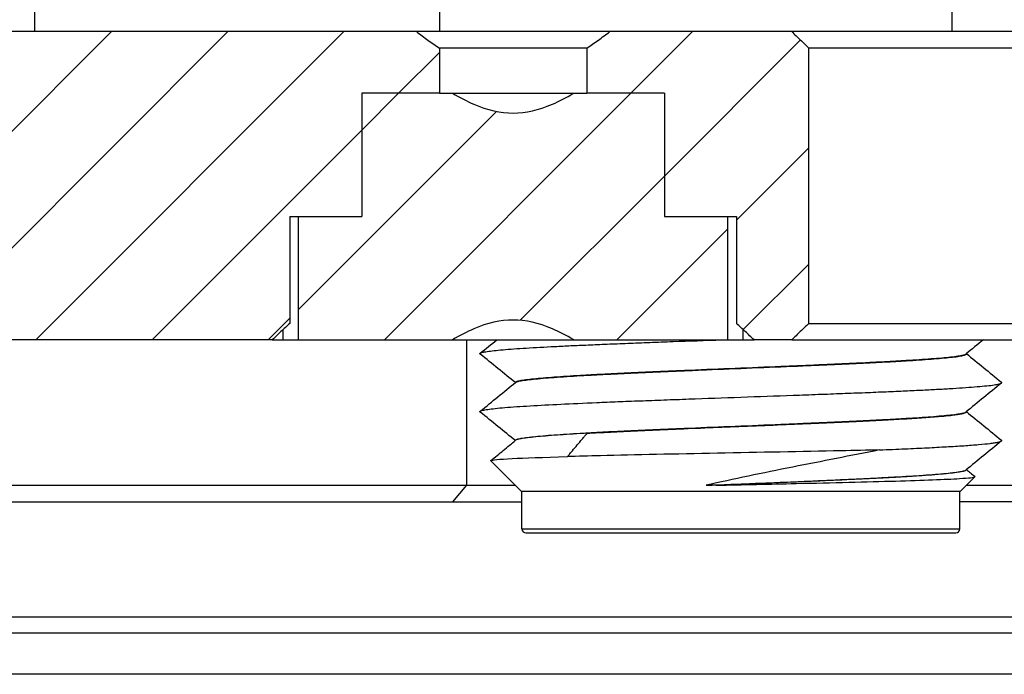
# Model space of a CAD drawing. Extents: x -1809 to 6113, y -4129 to 1471.
# Tile 85 of 197: x 3082.06 to 3094.05, y -2807.54 to -2799.58. Entities that reach past the tile are written whole.
import ezdxf

# ---------------------------------------------------------------- set-up
doc = ezdxf.new("R2010")
doc.units = 0
doc.linetypes.add('DASHED', pattern=[15, 7, -8])
doc.layers.get('0').update_dxf_attribs({"linetype": 'CONTINUOUS'})
doc.layers.add('1', color=7, linetype='CONTINUOUS')
pattern_1 = [(-135, (-1117.57, -6668.1354), (0.70710678, -0.70710678), [])]

# ---------------------------------------------------------------- blocks, each defined once
blk = doc.blocks.new('Z-STACK', base_point=(-660.966, -2918.356))
at = {"linetype": 'CONTINUOUS'}
h = blk.add_hatch(dxfattribs=at)
h.set_pattern_fill('USER', color=1, angle=-135, pattern_type=0)
h.set_pattern_definition(pattern_1)
edge = h.paths.add_edge_path()
edge.add_line((3065.44, -2805.443), (3079.052, -2805.443))
edge.add_spline(control_points=[(3079.052, -2805.443), (3079.086, -2805.41), (3079.155, -2805.343), (3079.223, -2805.276), (3079.258, -2805.243)], knot_values=[0, 0, 0, 0, 0.143422, 0.286844, 0.286844, 0.286844, 0.286844], degree=3, periodic=0)
edge.add_line((3079.258, -2805.243), (3079.258, -2803.473))
edge.add_line((3079.258, -2803.473), (3082.451, -2803.473))
edge.add_line((3082.451, -2803.473), (3082.486, -2803.473))
edge.add_line((3082.486, -2803.473), (3084.251, -2803.473))
edge.add_line((3084.251, -2803.473), (3084.97, -2803.473))
edge.add_line((3084.97, -2803.473), (3085.138, -2803.473))
edge.add_spline(control_points=[(3085.138, -2803.473), (3085.174, -2803.439), (3085.244, -2803.373), (3085.315, -2803.306), (3085.351, -2803.273)], knot_values=[0, 0, 0, 0, 0.145867, 0.291734, 0.291734, 0.291734, 0.291734], degree=3, periodic=0)
edge.add_line((3085.351, -2803.273), (3085.351, -2801.973))
edge.add_line((3085.351, -2801.973), (3085.458, -2801.973))
edge.add_line((3085.458, -2801.973), (3085.97, -2801.973))
edge.add_line((3085.97, -2801.973), (3086.228, -2801.973))
edge.add_line((3086.228, -2801.973), (3086.228, -2800.473))
edge.add_line((3086.228, -2800.473), (3086.72, -2800.473))
edge.add_line((3086.72, -2800.473), (3086.82, -2800.473))
edge.add_line((3086.82, -2800.473), (3087.173, -2800.473))
edge.add_line((3087.173, -2800.473), (3087.173, -2799.923))
edge.add_spline(control_points=[(3087.173, -2799.923), (3087.125, -2799.891), (3087.031, -2799.826), (3086.939, -2799.758), (3086.893, -2799.723)], knot_values=[0, 0, 0, 0, 0.171922, 0.343904, 0.343904, 0.343904, 0.343904], degree=3, periodic=0)
edge.add_line((3086.893, -2799.723), (3086.741, -2799.723))
edge.add_line((3086.741, -2799.723), (3086.52, -2799.723))
edge.add_line((3086.52, -2799.723), (3083.901, -2799.723))
edge.add_line((3083.901, -2799.723), (3082.251, -2799.723))
edge.add_line((3082.251, -2799.723), (3064.421, -2799.723))
edge.add_spline(control_points=[(3064.421, -2799.723), (3064.251, -2799.89), (3063.911, -2800.223), (3063.571, -2800.556), (3063.402, -2800.723)], knot_values=[0, 0, 0, 0, 0.713839, 1.427679, 1.427679, 1.427679, 1.427679], degree=3, periodic=0)
edge.add_line((3063.402, -2800.723), (3063.402, -2807.043))
edge.add_line((3063.402, -2807.043), (3064.93, -2807.043))
edge.add_line((3064.93, -2807.043), (3065.236, -2807.043))
edge.add_spline(control_points=[(3065.236, -2807.043), (3065.27, -2807.01), (3065.338, -2806.943), (3065.406, -2806.876), (3065.44, -2806.843)], knot_values=[0, 0, 0, 0, 0.142814, 0.285629, 0.285629, 0.285629, 0.285629], degree=3, periodic=0)
edge.add_line((3065.44, -2806.843), (3065.44, -2805.443))
h = blk.add_hatch(dxfattribs=at)
h.set_pattern_fill('USER', color=1, angle=-135, pattern_type=0)
h.set_pattern_definition(pattern_1)
edge = h.paths.add_edge_path()
edge.add_spline(control_points=[(3091.668, -2799.923), (3091.634, -2799.89), (3091.564, -2799.823), (3091.495, -2799.756), (3091.46, -2799.723)], knot_values=[0, 0, 0, 0, 0.144383, 0.288766, 0.288766, 0.288766, 0.288766], degree=3, periodic=0)
edge.add_line((3091.46, -2799.723), (3091.07, -2799.723))
edge.add_line((3091.07, -2799.723), (3090.923, -2799.723))
edge.add_line((3090.923, -2799.723), (3090.896, -2799.723))
edge.add_line((3090.896, -2799.723), (3089.62, -2799.723))
edge.add_line((3089.62, -2799.723), (3089.503, -2799.723))
edge.add_line((3089.503, -2799.723), (3089.246, -2799.723))
edge.add_spline(control_points=[(3089.246, -2799.723), (3089.201, -2799.758), (3089.108, -2799.826), (3089.014, -2799.891), (3088.967, -2799.923)], knot_values=[0, 0, 0, 0, 0.171982, 0.343904, 0.343904, 0.343904, 0.343904], degree=3, periodic=0)
edge.add_line((3088.967, -2799.923), (3088.967, -2800.473))
edge.add_line((3088.967, -2800.473), (3089.32, -2800.473))
edge.add_line((3089.32, -2800.473), (3089.42, -2800.473))
edge.add_line((3089.42, -2800.473), (3089.911, -2800.473))
edge.add_line((3089.911, -2800.473), (3089.911, -2801.973))
edge.add_line((3089.911, -2801.973), (3090.17, -2801.973))
edge.add_line((3090.17, -2801.973), (3090.682, -2801.973))
edge.add_line((3090.682, -2801.973), (3090.788, -2801.973))
edge.add_line((3090.788, -2801.973), (3090.788, -2803.273))
edge.add_spline(control_points=[(3090.788, -2803.273), (3090.824, -2803.306), (3090.895, -2803.373), (3090.965, -2803.439), (3091.001, -2803.473)], knot_values=[0, 0, 0, 0, 0.145867, 0.291734, 0.291734, 0.291734, 0.291734], degree=3, periodic=0)
edge.add_line((3091.001, -2803.473), (3091.46, -2803.473))
edge.add_spline(control_points=[(3091.46, -2803.473), (3091.495, -2803.44), (3091.564, -2803.373), (3091.634, -2803.306), (3091.668, -2803.273)], knot_values=[0, 0, 0, 0, 0.144383, 0.288766, 0.288766, 0.288766, 0.288766], degree=3, periodic=0)
edge.add_line((3091.668, -2803.273), (3091.668, -2799.923))
h = blk.add_hatch(dxfattribs=at)
h.set_pattern_fill('USER', color=1, angle=-135, pattern_type=0)
h.set_pattern_definition(pattern_1)
edge = h.paths.add_edge_path()
edge.add_line((3089.32, -2800.473), (3088.967, -2800.473))
edge.add_line((3088.967, -2800.473), (3088.808, -2800.473))
edge.add_spline(control_points=[(3088.808, -2800.473), (3088.724, -2800.522), (3088.562, -2800.608), (3088.313, -2800.694), (3088.07, -2800.723), (3087.826, -2800.694), (3087.577, -2800.608), (3087.415, -2800.522), (3087.332, -2800.473)], knot_values=[0, 0, 0, 0, 0.290352, 0.549524, 0.784632, 1.019892, 1.279216, 1.569834, 1.569834, 1.569834, 1.569834], degree=3, periodic=0)
edge.add_line((3087.332, -2800.473), (3087.173, -2800.473))
edge.add_line((3087.173, -2800.473), (3086.82, -2800.473))
edge.add_line((3086.82, -2800.473), (3086.72, -2800.473))
edge.add_line((3086.72, -2800.473), (3086.228, -2800.473))
edge.add_line((3086.228, -2800.473), (3086.228, -2801.973))
edge.add_line((3086.228, -2801.973), (3085.97, -2801.973))
edge.add_line((3085.97, -2801.973), (3085.458, -2801.973))
edge.add_line((3085.458, -2801.973), (3085.458, -2803.473))
edge.add_line((3085.458, -2803.473), (3086.251, -2803.473))
edge.add_line((3086.251, -2803.473), (3086.82, -2803.473))
edge.add_line((3086.82, -2803.473), (3087.332, -2803.473))
edge.add_spline(control_points=[(3087.332, -2803.473), (3087.415, -2803.424), (3087.577, -2803.338), (3087.826, -2803.252), (3088.069, -2803.222), (3088.313, -2803.252), (3088.562, -2803.338), (3088.724, -2803.424), (3088.808, -2803.473)], knot_values=[0, 0, 0, 0, 0.290352, 0.549524, 0.784632, 1.019892, 1.279216, 1.569834, 1.569834, 1.569834, 1.569834], degree=3, periodic=0)
edge.add_line((3088.808, -2803.473), (3089.07, -2803.473))
edge.add_line((3089.07, -2803.473), (3089.32, -2803.473))
edge.add_line((3089.32, -2803.473), (3090.682, -2803.473))
edge.add_line((3090.682, -2803.473), (3090.682, -2801.973))
edge.add_line((3090.682, -2801.973), (3090.17, -2801.973))
edge.add_line((3090.17, -2801.973), (3089.911, -2801.973))
edge.add_line((3089.911, -2801.973), (3089.911, -2800.473))
edge.add_line((3089.911, -2800.473), (3089.42, -2800.473))
edge.add_line((3089.42, -2800.473), (3089.32, -2800.473))
at = {"color": 7, "linetype": 'CONTINUOUS'}
for p, q in [((3082.251, -2799.723), (3082.251, -2798.473)), ((3082.251, -2799.723), (3064.421, -2799.723)), ((3083.901, -2799.723), (3082.251, -2799.723)), ((3086.52, -2799.723), (3083.901, -2799.723)), ((3086.741, -2799.723), (3086.52, -2799.723)), ((3086.893, -2799.723), (3086.741, -2799.723)), ((3087.179, -2799.723), (3086.893, -2799.723)), ((3087.916, -2799.723), (3087.179, -2799.723)), ((3089.246, -2799.723), (3087.916, -2799.723)), ((3089.503, -2799.723), (3089.246, -2799.723)), ((3089.62, -2799.723), (3089.503, -2799.723)), ((3090.896, -2799.723), (3089.62, -2799.723)), ((3090.923, -2799.723), (3090.896, -2799.723)), ((3091.07, -2799.723), (3090.923, -2799.723)), ((3091.46, -2799.723), (3091.07, -2799.723)), ((3092.597, -2799.723), (3091.46, -2799.723)), ((3092.723, -2799.723), (3092.597, -2799.723)), ((3094.607, -2799.723), (3092.723, -2799.723)), ((3087.173, -2799.923), (3087.173, -2800.473)), ((3088.967, -2799.923), (3087.173, -2799.923)), ((3088.967, -2799.923), (3088.967, -2800.473)), ((3091.668, -2803.273), (3091.668, -2799.923)), ((3144.311, -2799.923), (3091.668, -2799.923)), ((3086.228, -2800.473), (3086.228, -2801.973)), ((3086.72, -2800.473), (3086.228, -2800.473)), ((3086.228, -2800.473), (3086.228, -2801.973)), ((3086.72, -2800.473), (3086.228, -2800.473)), ((3086.82, -2800.473), (3086.72, -2800.473)), ((3086.82, -2800.473), (3086.72, -2800.473)), ((3087.173, -2800.473), (3086.82, -2800.473)), ((3087.173, -2800.473), (3086.82, -2800.473)), ((3087.173, -2800.473), (3087.332, -2800.473)), ((3087.332, -2800.473), (3087.351, -2800.473)), ((3087.351, -2800.473), (3088.808, -2800.473)), ((3088.808, -2800.473), (3088.967, -2800.473)), ((3089.32, -2800.473), (3088.967, -2800.473)), ((3089.32, -2800.473), (3088.967, -2800.473)), ((3089.42, -2800.473), (3089.32, -2800.473)), ((3089.42, -2800.473), (3089.32, -2800.473)), ((3089.911, -2800.473), (3089.42, -2800.473)), ((3089.911, -2800.473), (3089.42, -2800.473)), ((3089.911, -2800.473), (3089.911, -2801.973)), ((3089.911, -2800.473), (3089.911, -2801.973)), ((3085.351, -2801.973), (3085.351, -2803.273)), ((3085.351, -2801.973), (3085.458, -2801.973)), ((3085.458, -2803.473), (3085.458, -2801.973)), ((3085.458, -2801.973), (3085.97, -2801.973)), ((3085.458, -2801.973), (3085.97, -2801.973)), ((3085.97, -2801.973), (3086.228, -2801.973)), ((3085.97, -2801.973), (3086.228, -2801.973)), ((3089.911, -2801.973), (3090.17, -2801.973)), ((3089.911, -2801.973), (3090.17, -2801.973)), ((3090.17, -2801.973), (3090.682, -2801.973)), ((3090.17, -2801.973), (3090.682, -2801.973)), ((3090.682, -2803.473), (3090.682, -2801.973)), ((3090.682, -2801.973), (3090.788, -2801.973)), ((3090.788, -2801.973), (3090.788, -2803.273)), ((3085.27, -2803.473), (3085.27, -2803.349)), ((3090.87, -2803.473), (3090.87, -2803.349)), ((3091.668, -2803.273), (3104.108, -2803.273)), ((3082.451, -2803.473), (3079.258, -2803.473)), ((3082.486, -2803.473), (3082.451, -2803.473)), ((3084.251, -2803.473), (3082.486, -2803.473)), ((3084.97, -2803.473), (3084.251, -2803.473)), ((3085.138, -2803.473), (3084.97, -2803.473)), ((3085.138, -2803.473), (3085.27, -2803.473)), ((3085.27, -2803.473), (3085.304, -2803.473)), ((3085.304, -2803.473), (3085.458, -2803.473)), ((3085.458, -2803.473), (3086.251, -2803.473)), ((3086.251, -2803.473), (3086.82, -2803.473)), ((3086.82, -2803.473), (3087.332, -2803.473)), ((3087.332, -2803.473), (3087.507, -2803.473)), ((3087.507, -2803.473), (3088.051, -2803.473)), ((3088.051, -2803.473), (3088.07, -2803.473)), ((3088.07, -2803.473), (3088.808, -2803.473)), ((3088.808, -2803.473), (3089.07, -2803.473)), ((3089.07, -2803.473), (3089.32, -2803.473)), ((3089.32, -2803.473), (3090.682, -2803.473)), ((3090.682, -2803.473), (3090.87, -2803.473)), ((3090.87, -2803.473), (3091.001, -2803.473)), ((3091.46, -2803.473), (3091.001, -2803.473)), ((3091.46, -2803.473), (3093.632, -2803.473)), ((3093.632, -2803.473), (3093.666, -2803.473)), ((3093.666, -2803.473), (3095.432, -2803.473)), ((3093.586, -2803.641), (3093.586, -2803.644)), ((3088.097, -2803.991), (3088.097, -2803.994)), ((3093.586, -2804.347), (3093.586, -2804.349)), ((3088.097, -2804.697), (3088.097, -2804.699)), ((3088.166, -2805.313), (3087.798, -2804.945)), ((3093.586, -2805.052), (3093.586, -2805.055)), ((3093.516, -2805.313), (3093.69, -2805.139)), ((3079.258, -2805.243), (3087.507, -2805.243)), ((3087.507, -2805.243), (3088.096, -2805.243)), ((3090.542, -2805.243), (3090.419, -2805.243)), ((3093.586, -2805.243), (3104.108, -2805.243)), ((3088.166, -2805.313), (3088.176, -2805.313)), ((3088.176, -2805.313), (3089.017, -2805.313)), ((3088.176, -2805.773), (3088.176, -2805.313)), ((3089.017, -2805.313), (3093.506, -2805.313)), ((3093.506, -2805.313), (3093.516, -2805.313)), ((3093.506, -2805.773), (3093.506, -2805.313)), ((3079.052, -2805.443), (3087.336, -2805.443)), ((3087.336, -2805.443), (3088.176, -2805.443)), ((3104.018, -2805.443), (3093.506, -2805.443)), ((3088.226, -2805.823), (3093.456, -2805.823)), ((3065.44, -2806.843), (3144.311, -2806.843)), ((3086.226, -2807.043), (3077.658, -2807.043)), ((3090.625, -2807.043), (3086.226, -2807.043)), ((3095.616, -2807.043), (3090.625, -2807.043))]:
    blk.add_line(p, q, dxfattribs=at)
at = {"color": 1, "linetype": 'CONTINUOUS'}
for p, q in [((3087.179, -2799.723), (3087.179, -2798.473)), ((3093.412, -2799.723), (3093.412, -2798.473)), ((3087.507, -2805.243), (3087.507, -2803.473)), ((3087.336, -2805.443), (3087.507, -2805.243)), ((3088.176, -2805.773), (3093.506, -2805.773))]:
    blk.add_line(p, q, dxfattribs=at)
at = {"color": 7, "linetype": 'DASHED'}
for p, q in [((3083.901, -2799.723), (3082.251, -2799.723)), ((3086.52, -2799.723), (3083.901, -2799.723)), ((3086.741, -2799.723), (3086.52, -2799.723)), ((3086.893, -2799.723), (3086.741, -2799.723)), ((3087.179, -2799.723), (3086.893, -2799.723)), ((3087.916, -2799.723), (3087.179, -2799.723)), ((3089.246, -2799.723), (3087.916, -2799.723)), ((3089.503, -2799.723), (3089.246, -2799.723)), ((3089.62, -2799.723), (3089.503, -2799.723)), ((3090.896, -2799.723), (3089.62, -2799.723)), ((3090.923, -2799.723), (3090.896, -2799.723)), ((3091.07, -2799.723), (3090.923, -2799.723)), ((3091.46, -2799.723), (3091.07, -2799.723)), ((3092.597, -2799.723), (3091.46, -2799.723)), ((3092.723, -2799.723), (3092.597, -2799.723)), ((3086.72, -2800.473), (3086.228, -2800.473)), ((3086.82, -2800.473), (3086.72, -2800.473)), ((3087.173, -2800.473), (3086.82, -2800.473)), ((3087.173, -2800.473), (3087.332, -2800.473)), ((3087.173, -2800.473), (3087.332, -2800.473)), ((3087.332, -2800.473), (3087.351, -2800.473)), ((3087.332, -2800.473), (3087.351, -2800.473)), ((3087.351, -2800.473), (3088.808, -2800.473)), ((3088.808, -2800.473), (3088.967, -2800.473)), ((3085.351, -2801.973), (3085.458, -2801.973)), ((3085.351, -2801.973), (3085.458, -2801.973)), ((3085.458, -2801.973), (3085.97, -2801.973)), ((3085.97, -2801.973), (3086.228, -2801.973)), ((3090.682, -2801.973), (3090.788, -2801.973)), ((3082.486, -2803.473), (3082.451, -2803.473)), ((3084.251, -2803.473), (3082.486, -2803.473)), ((3084.97, -2803.473), (3084.251, -2803.473)), ((3084.97, -2803.473), (3084.251, -2803.473)), ((3085.138, -2803.473), (3084.97, -2803.473)), ((3085.138, -2803.473), (3084.97, -2803.473)), ((3085.138, -2803.473), (3085.27, -2803.473)), ((3085.138, -2803.473), (3085.27, -2803.473)), ((3085.27, -2803.473), (3085.304, -2803.473)), ((3085.27, -2803.473), (3085.304, -2803.473)), ((3085.27, -2803.473), (3085.304, -2803.473)), ((3085.304, -2803.473), (3085.458, -2803.473)), ((3085.304, -2803.473), (3085.458, -2803.473)), ((3085.304, -2803.473), (3085.458, -2803.473)), ((3085.458, -2803.473), (3086.251, -2803.473)), ((3085.458, -2803.473), (3086.251, -2803.473)), ((3085.458, -2803.473), (3086.251, -2803.473)), ((3086.251, -2803.473), (3086.82, -2803.473)), ((3086.251, -2803.473), (3086.82, -2803.473)), ((3086.82, -2803.473), (3087.07, -2803.473)), ((3086.82, -2803.473), (3087.07, -2803.473)), ((3087.07, -2803.473), (3087.332, -2803.473)), ((3087.07, -2803.473), (3087.332, -2803.473)), ((3087.332, -2803.473), (3087.507, -2803.473)), ((3087.332, -2803.473), (3087.507, -2803.473)), ((3087.507, -2803.473), (3088.051, -2803.473)), ((3087.507, -2803.473), (3088.051, -2803.473)), ((3088.051, -2803.473), (3088.07, -2803.473)), ((3088.07, -2803.473), (3088.808, -2803.473)), ((3088.808, -2803.473), (3089.07, -2803.473)), ((3089.07, -2803.473), (3089.32, -2803.473)), ((3089.32, -2803.473), (3090.682, -2803.473)), ((3090.682, -2803.473), (3090.87, -2803.473)), ((3093.632, -2803.473), (3093.666, -2803.473)), ((3093.666, -2803.473), (3095.432, -2803.473))]:
    blk.add_line(p, q, dxfattribs=at)
at = {"color": 5, "linetype": 'DASHED'}
for p, q in [((3086.226, -2807.043), (3077.658, -2807.043)), ((3086.728, -2807.043), (3086.226, -2807.043)), ((3090.625, -2807.043), (3086.728, -2807.043)), ((3091.114, -2807.043), (3090.625, -2807.043)), ((3095.616, -2807.043), (3091.114, -2807.043))]:
    blk.add_line(p, q, dxfattribs=at)
at = {"color": 5, "linetype": 'CONTINUOUS'}
blk.add_line((3148.311, -2807.543), (3065.44, -2807.543), dxfattribs=at)
at = {"color": 7, "linetype": 'CONTINUOUS'}
for centre, start, end in [((3088.226, -2805.773), 180, -90), ((3093.456, -2805.773), -90, 0)]:
    blk.add_arc(centre, 0.05, start, end, dxfattribs=at)
for points, knots in [([(3086.893, -2799.723), (3086.941, -2799.759), (3086.987, -2799.793), (3087.031, -2799.825), (3087.08, -2799.86), (3087.127, -2799.893), (3087.173, -2799.923)], [0, 0, 0, 0, 0.1719821, 0.1719821, 0.1719821, 0.3439037, 0.3439037, 0.3439037, 0.3439037]), ([(3088.967, -2799.923), (3089.012, -2799.893), (3089.059, -2799.86), (3089.108, -2799.825), (3089.153, -2799.793), (3089.199, -2799.759), (3089.246, -2799.723)], [0, 0, 0, 0, 0.1719216, 0.1719216, 0.1719216, 0.3439037, 0.3439037, 0.3439037, 0.3439037]), ([(3091.46, -2799.723), (3091.495, -2799.756), (3091.53, -2799.79), (3091.564, -2799.823), (3091.599, -2799.856), (3091.634, -2799.89), (3091.668, -2799.923)], [0, 0, 0, 0, 0.144383, 0.144383, 0.144383, 0.2887661, 0.2887661, 0.2887661, 0.2887661]), ([(3087.332, -2800.473), (3087.423, -2800.527), (3087.508, -2800.571), (3087.59, -2800.606), (3087.76, -2800.679), (3087.916, -2800.714), (3088.07, -2800.714), (3088.224, -2800.714), (3088.379, -2800.679), (3088.549, -2800.606), (3088.631, -2800.571), (3088.716, -2800.527), (3088.808, -2800.473)], [0, 0, 0, 0, 0.290616, 0.290616, 0.290616, 0.785181, 0.785181, 0.785181, 1.279443, 1.279443, 1.279443, 1.569794, 1.569794, 1.569794, 1.569794]), ([(3088.808, -2803.473), (3088.716, -2803.419), (3088.631, -2803.375), (3088.549, -2803.34), (3088.379, -2803.267), (3088.223, -2803.232), (3088.069, -2803.232), (3087.916, -2803.232), (3087.76, -2803.267), (3087.59, -2803.34), (3087.508, -2803.375), (3087.423, -2803.419), (3087.332, -2803.473)], [0, 0, 0, 0, 0.290616, 0.290616, 0.290616, 0.785181, 0.785181, 0.785181, 1.279443, 1.279443, 1.279443, 1.569794, 1.569794, 1.569794, 1.569794]), ([(3085.351, -2803.273), (3085.316, -2803.306), (3085.281, -2803.339), (3085.244, -2803.373), (3085.21, -2803.406), (3085.174, -2803.439), (3085.138, -2803.473)], [0, 0, 0, 0, 0.1458669, 0.1458669, 0.1458669, 0.2917337, 0.2917337, 0.2917337, 0.2917337]), ([(3091.001, -2803.473), (3090.965, -2803.439), (3090.93, -2803.406), (3090.895, -2803.373), (3090.859, -2803.339), (3090.823, -2803.306), (3090.788, -2803.273)], [0, 0, 0, 0, 0.1458668, 0.1458668, 0.1458668, 0.2917337, 0.2917337, 0.2917337, 0.2917337]), ([(3091.668, -2803.273), (3091.634, -2803.306), (3091.599, -2803.339), (3091.564, -2803.373), (3091.53, -2803.406), (3091.495, -2803.439), (3091.46, -2803.473)], [0, 0, 0, 0, 0.1443831, 0.1443831, 0.1443831, 0.2887661, 0.2887661, 0.2887661, 0.2887661]), ([(3087.669, -2803.636), (3087.674, -2803.633), (3087.683, -2803.629), (3087.697, -2803.625), (3087.711, -2803.622), (3087.73, -2803.618), (3087.754, -2803.615), (3087.777, -2803.611), (3087.806, -2803.608), (3087.838, -2803.604), (3087.87, -2803.6), (3087.907, -2803.597), (3087.947, -2803.594), (3087.987, -2803.59), (3088.032, -2803.587), (3088.079, -2803.583), (3088.126, -2803.58), (3088.177, -2803.576), (3088.23, -2803.573), (3088.337, -2803.566), (3088.455, -2803.56), (3088.579, -2803.554), (3088.61, -2803.552), (3088.641, -2803.551), (3088.673, -2803.549), (3088.705, -2803.548), (3088.738, -2803.546), (3088.771, -2803.544), (3088.838, -2803.541), (3088.909, -2803.538), (3088.983, -2803.535), (3089.057, -2803.532), (3089.134, -2803.528), (3089.214, -2803.525), (3089.295, -2803.522), (3089.379, -2803.518), (3089.465, -2803.515), (3089.552, -2803.512), (3089.641, -2803.508), (3089.733, -2803.505), (3089.825, -2803.501), (3089.919, -2803.498), (3090.016, -2803.494), (3090.208, -2803.487), (3090.408, -2803.48), (3090.611, -2803.473)], [0, 0, 0, 0, 0.030167, 0.030167, 0.030167, 0.087826, 0.087826, 0.087826, 0.172451, 0.172451, 0.172451, 0.282153, 0.282153, 0.282153, 0.414382, 0.414382, 0.414382, 0.566154, 0.566154, 0.566154, 0.915316, 0.915316, 0.915316, 1.009705, 1.009705, 1.009705, 1.107719, 1.107719, 1.107719, 1.319423, 1.319423, 1.319423, 1.551419, 1.551419, 1.551419, 1.802432, 1.802432, 1.802432, 2.070536, 2.070536, 2.070536, 2.353163, 2.353163, 2.353163, 2.948838, 2.948838, 2.948838, 2.948838]), ([(3087.669, -2803.646), (3087.668, -2803.645), (3087.668, -2803.644), (3087.667, -2803.644), (3087.667, -2803.643), (3087.666, -2803.642), (3087.666, -2803.641), (3087.666, -2803.64), (3087.667, -2803.639), (3087.667, -2803.639), (3087.668, -2803.638), (3087.668, -2803.637), (3087.669, -2803.636)], [0, 0, 0, 0, 0.00333192, 0.00333192, 0.00333192, 0.00591764, 0.00591764, 0.00591764, 0.00850384, 0.00850384, 0.00850384, 0.01183912, 0.01183912, 0.01183912, 0.01183912]), ([(3088.097, -2803.994), (3088.029, -2803.939), (3087.958, -2803.881), (3087.885, -2803.821), (3087.816, -2803.765), (3087.744, -2803.707), (3087.669, -2803.646)], [0.0051044, 0.0051044, 0.0051044, 0.0051044, 0.2779219, 0.2779219, 0.2779219, 0.5558438, 0.5558438, 0.5558438, 0.5558438]), ([(3088.097, -2803.991), (3088.097, -2803.99), (3088.098, -2803.988), (3088.1, -2803.986), (3088.102, -2803.984), (3088.106, -2803.982), (3088.112, -2803.98), (3088.122, -2803.976), (3088.135, -2803.972), (3088.154, -2803.968), (3088.172, -2803.965), (3088.196, -2803.961), (3088.223, -2803.957), (3088.25, -2803.953), (3088.282, -2803.95), (3088.318, -2803.946), (3088.353, -2803.942), (3088.392, -2803.939), (3088.435, -2803.935), (3088.477, -2803.931), (3088.523, -2803.928), (3088.571, -2803.924), (3088.668, -2803.917), (3088.775, -2803.91), (3088.889, -2803.904), (3088.918, -2803.902), (3088.947, -2803.901), (3088.976, -2803.899), (3089.005, -2803.897), (3089.035, -2803.896), (3089.066, -2803.894), (3089.128, -2803.891), (3089.193, -2803.887), (3089.262, -2803.884), (3089.33, -2803.88), (3089.402, -2803.877), (3089.477, -2803.873), (3089.552, -2803.87), (3089.63, -2803.866), (3089.71, -2803.863), (3089.791, -2803.859), (3089.874, -2803.855), (3089.96, -2803.852), (3090.045, -2803.848), (3090.133, -2803.844), (3090.222, -2803.841), (3090.401, -2803.833), (3090.586, -2803.825), (3090.772, -2803.818), (3090.959, -2803.81), (3091.146, -2803.802), (3091.329, -2803.795), (3091.42, -2803.791), (3091.51, -2803.787), (3091.599, -2803.784), (3091.687, -2803.78), (3091.774, -2803.776), (3091.858, -2803.772), (3091.942, -2803.769), (3092.024, -2803.765), (3092.102, -2803.761), (3092.181, -2803.758), (3092.257, -2803.754), (3092.33, -2803.751), (3092.403, -2803.747), (3092.473, -2803.744), (3092.539, -2803.74), (3092.605, -2803.737), (3092.668, -2803.733), (3092.727, -2803.73), (3092.757, -2803.728), (3092.786, -2803.727), (3092.814, -2803.725), (3092.841, -2803.723), (3092.868, -2803.722), (3092.895, -2803.72), (3092.948, -2803.717), (3093, -2803.713), (3093.049, -2803.71), (3093.148, -2803.703), (3093.238, -2803.696), (3093.314, -2803.689), (3093.352, -2803.685), (3093.387, -2803.682), (3093.418, -2803.678), (3093.449, -2803.674), (3093.476, -2803.671), (3093.499, -2803.667), (3093.522, -2803.663), (3093.54, -2803.659), (3093.554, -2803.656), (3093.568, -2803.652), (3093.578, -2803.648), (3093.582, -2803.644)], [0, 0, 0, 0, 0.006234, 0.006234, 0.006234, 0.020074, 0.020074, 0.020074, 0.063124, 0.063124, 0.063124, 0.133476, 0.133476, 0.133476, 0.228649, 0.228649, 0.228649, 0.346195, 0.346195, 0.346195, 0.483136, 0.483136, 0.483136, 0.801943, 0.801943, 0.801943, 0.888545, 0.888545, 0.888545, 0.978946, 0.978946, 0.978946, 1.174913, 1.174913, 1.174913, 1.390411, 1.390411, 1.390411, 1.62402, 1.62402, 1.62402, 1.873609, 1.873609, 1.873609, 2.13636, 2.13636, 2.13636, 2.687109, 2.687109, 2.687109, 3.244012, 3.244012, 3.244012, 3.51409, 3.51409, 3.51409, 3.773299, 3.773299, 3.773299, 4.018264, 4.018264, 4.018264, 4.246248, 4.246248, 4.246248, 4.455219, 4.455219, 4.455219, 4.643866, 4.643866, 4.643866, 4.730346, 4.730346, 4.730346, 4.812034, 4.812034, 4.812034, 4.966796, 4.966796, 4.966796, 5.232476, 5.232476, 5.232476, 5.336903, 5.336903, 5.336903, 5.418486, 5.418486, 5.418486, 5.474989, 5.474989, 5.474989, 5.505512, 5.505512, 5.505512, 5.505512]), ([(3088.1, -2803.991), (3088.105, -2803.987), (3088.115, -2803.983), (3088.129, -2803.979), (3088.143, -2803.976), (3088.161, -2803.972), (3088.185, -2803.968), (3088.208, -2803.964), (3088.235, -2803.96), (3088.267, -2803.957), (3088.298, -2803.953), (3088.334, -2803.949), (3088.373, -2803.946), (3088.412, -2803.942), (3088.454, -2803.938), (3088.5, -2803.935), (3088.545, -2803.931), (3088.594, -2803.928), (3088.645, -2803.924), (3088.746, -2803.917), (3088.858, -2803.911), (3088.974, -2803.904), (3089.033, -2803.901), (3089.095, -2803.897), (3089.16, -2803.894), (3089.225, -2803.891), (3089.294, -2803.887), (3089.365, -2803.884), (3089.437, -2803.88), (3089.512, -2803.877), (3089.59, -2803.873), (3089.668, -2803.87), (3089.748, -2803.866), (3089.831, -2803.862), (3089.915, -2803.859), (3090, -2803.855), (3090.088, -2803.851), (3090.175, -2803.848), (3090.265, -2803.844), (3090.355, -2803.84), (3090.537, -2803.832), (3090.724, -2803.825), (3090.91, -2803.817), (3091.097, -2803.81), (3091.283, -2803.802), (3091.463, -2803.794), (3091.553, -2803.791), (3091.642, -2803.787), (3091.728, -2803.783), (3091.814, -2803.779), (3091.899, -2803.776), (3091.98, -2803.772), (3092.062, -2803.768), (3092.141, -2803.765), (3092.217, -2803.761), (3092.293, -2803.757), (3092.366, -2803.754), (3092.436, -2803.75), (3092.505, -2803.747), (3092.571, -2803.743), (3092.634, -2803.74), (3092.697, -2803.737), (3092.757, -2803.733), (3092.812, -2803.73), (3092.868, -2803.727), (3092.921, -2803.724), (3092.973, -2803.72), (3093.024, -2803.717), (3093.074, -2803.713), (3093.121, -2803.71), (3093.168, -2803.707), (3093.212, -2803.703), (3093.254, -2803.699), (3093.295, -2803.696), (3093.334, -2803.692), (3093.368, -2803.689), (3093.403, -2803.685), (3093.434, -2803.681), (3093.461, -2803.678), (3093.488, -2803.674), (3093.511, -2803.67), (3093.53, -2803.666), (3093.548, -2803.663), (3093.561, -2803.659), (3093.571, -2803.655), (3093.576, -2803.653), (3093.58, -2803.651), (3093.583, -2803.649), (3093.585, -2803.647), (3093.586, -2803.645), (3093.586, -2803.644)], [0, 0, 0, 0, 0.030679, 0.030679, 0.030679, 0.087771, 0.087771, 0.087771, 0.170621, 0.170621, 0.170621, 0.27717, 0.27717, 0.27717, 0.404675, 0.404675, 0.404675, 0.549981, 0.549981, 0.549981, 0.880515, 0.880515, 0.880515, 1.066257, 1.066257, 1.066257, 1.27199, 1.27199, 1.27199, 1.496642, 1.496642, 1.496642, 1.738444, 1.738444, 1.738444, 1.994919, 1.994919, 1.994919, 2.262932, 2.262932, 2.262932, 2.818375, 2.818375, 2.818375, 3.371522, 3.371522, 3.371522, 3.6367, 3.6367, 3.6367, 3.889272, 3.889272, 3.889272, 4.126165, 4.126165, 4.126165, 4.344983, 4.344983, 4.344983, 4.544052, 4.544052, 4.544052, 4.722405, 4.722405, 4.722405, 4.883044, 4.883044, 4.883044, 5.031559, 5.031559, 5.031559, 5.164924, 5.164924, 5.164924, 5.279869, 5.279869, 5.279869, 5.373354, 5.373354, 5.373354, 5.442793, 5.442793, 5.442793, 5.485511, 5.485511, 5.485511, 5.499294, 5.499294, 5.499294, 5.505512, 5.505512, 5.505512, 5.505512]), ([(3093.586, -2803.641), (3093.654, -2803.696), (3093.725, -2803.754), (3093.798, -2803.813), (3093.867, -2803.87), (3093.939, -2803.928), (3094.013, -2803.989)], [0.0051047, 0.0051047, 0.0051047, 0.0051047, 0.2779219, 0.2779219, 0.2779219, 0.5558439, 0.5558439, 0.5558439, 0.5558439]), ([(3087.669, -2804.342), (3087.744, -2804.281), (3087.816, -2804.223), (3087.885, -2804.166), (3087.959, -2804.106), (3088.031, -2804.047), (3088.1, -2803.991)], [0, 0, 0, 0, 0.2779219, 0.2779219, 0.2779219, 0.5558439, 0.5558439, 0.5558439, 0.5558439]), ([(3087.669, -2804.342), (3087.674, -2804.338), (3087.684, -2804.334), (3087.699, -2804.33), (3087.715, -2804.327), (3087.735, -2804.323), (3087.761, -2804.319), (3087.786, -2804.315), (3087.817, -2804.312), (3087.852, -2804.308), (3087.887, -2804.304), (3087.927, -2804.301), (3087.97, -2804.297), (3088.014, -2804.293), (3088.062, -2804.29), (3088.113, -2804.286), (3088.164, -2804.283), (3088.219, -2804.279), (3088.276, -2804.276), (3088.391, -2804.269), (3088.518, -2804.262), (3088.65, -2804.256), (3088.781, -2804.249), (3088.928, -2804.243), (3089.09, -2804.236), (3089.17, -2804.232), (3089.255, -2804.229), (3089.342, -2804.225), (3089.43, -2804.222), (3089.521, -2804.218), (3089.615, -2804.215), (3089.709, -2804.211), (3089.806, -2804.208), (3089.905, -2804.204), (3090.004, -2804.2), (3090.106, -2804.197), (3090.209, -2804.193), (3090.415, -2804.185), (3090.628, -2804.178), (3090.841, -2804.17), (3091.055, -2804.163), (3091.268, -2804.155), (3091.476, -2804.148), (3091.58, -2804.144), (3091.682, -2804.14), (3091.782, -2804.136), (3091.883, -2804.133), (3091.981, -2804.129), (3092.076, -2804.125), (3092.171, -2804.122), (3092.263, -2804.118), (3092.352, -2804.115), (3092.441, -2804.111), (3092.527, -2804.107), (3092.609, -2804.104), (3092.691, -2804.1), (3092.769, -2804.097), (3092.843, -2804.094), (3092.918, -2804.09), (3092.988, -2804.087), (3093.055, -2804.084), (3093.088, -2804.082), (3093.121, -2804.08), (3093.152, -2804.079), (3093.183, -2804.077), (3093.214, -2804.076), (3093.244, -2804.074), (3093.305, -2804.071), (3093.363, -2804.067), (3093.419, -2804.064), (3093.53, -2804.057), (3093.631, -2804.05), (3093.717, -2804.043), (3093.76, -2804.039), (3093.799, -2804.036), (3093.833, -2804.032), (3093.868, -2804.029), (3093.898, -2804.025), (3093.923, -2804.021), (3093.948, -2804.017), (3093.968, -2804.014), (3093.984, -2804.01), (3093.999, -2804.006), (3094.009, -2804.003), (3094.013, -2803.999)], [0, 0, 0, 0, 0.032276, 0.032276, 0.032276, 0.0947, 0.0947, 0.0947, 0.186532, 0.186532, 0.186532, 0.305503, 0.305503, 0.305503, 0.448586, 0.448586, 0.448586, 0.612281, 0.612281, 0.612281, 0.986448, 0.986448, 0.986448, 1.426535, 1.426535, 1.426535, 1.679566, 1.679566, 1.679566, 1.952439, 1.952439, 1.952439, 2.242538, 2.242538, 2.242538, 2.546502, 2.546502, 2.546502, 3.179485, 3.179485, 3.179485, 3.814658, 3.814658, 3.814658, 4.121176, 4.121176, 4.121176, 4.414531, 4.414531, 4.414531, 4.691089, 4.691089, 4.691089, 4.947936, 4.947936, 4.947936, 5.182949, 5.182949, 5.182949, 5.394797, 5.394797, 5.394797, 5.491825, 5.491825, 5.491825, 5.584121, 5.584121, 5.584121, 5.759125, 5.759125, 5.759125, 6.058024, 6.058024, 6.058024, 6.17468, 6.17468, 6.17468, 6.265148, 6.265148, 6.265148, 6.326949, 6.326949, 6.326949, 6.35907, 6.35907, 6.35907, 6.35907]), ([(3094.013, -2803.999), (3093.939, -2804.059), (3093.867, -2804.118), (3093.798, -2804.174), (3093.723, -2804.235), (3093.652, -2804.293), (3093.582, -2804.35)], [0, 0, 0, 0, 0.2779219, 0.2779219, 0.2779219, 0.5558438, 0.5558438, 0.5558438, 0.5558438]), ([(3094.013, -2803.999), (3094.014, -2803.998), (3094.015, -2803.997), (3094.016, -2803.996), (3094.016, -2803.996), (3094.016, -2803.995), (3094.016, -2803.994), (3094.016, -2803.993), (3094.016, -2803.992), (3094.016, -2803.991), (3094.015, -2803.991), (3094.014, -2803.99), (3094.013, -2803.989)], [0, 0, 0, 0, 0.00333192, 0.00333192, 0.00333192, 0.00591764, 0.00591764, 0.00591764, 0.00850384, 0.00850384, 0.00850384, 0.01183912, 0.01183912, 0.01183912, 0.01183912]), ([(3087.669, -2804.352), (3087.668, -2804.351), (3087.668, -2804.35), (3087.667, -2804.349), (3087.667, -2804.348), (3087.666, -2804.347), (3087.666, -2804.347), (3087.666, -2804.346), (3087.667, -2804.345), (3087.667, -2804.344), (3087.668, -2804.343), (3087.668, -2804.343), (3087.669, -2804.342)], [0, 0, 0, 0, 0.00333192, 0.00333192, 0.00333192, 0.00591764, 0.00591764, 0.00591764, 0.00850384, 0.00850384, 0.00850384, 0.01183912, 0.01183912, 0.01183912, 0.01183912]), ([(3088.097, -2804.699), (3088.029, -2804.644), (3087.958, -2804.587), (3087.885, -2804.527), (3087.816, -2804.471), (3087.744, -2804.412), (3087.669, -2804.352)], [0.0051044, 0.0051044, 0.0051044, 0.0051044, 0.2779219, 0.2779219, 0.2779219, 0.5558438, 0.5558438, 0.5558438, 0.5558438]), ([(3088.097, -2804.697), (3088.097, -2804.695), (3088.098, -2804.693), (3088.1, -2804.692), (3088.102, -2804.689), (3088.106, -2804.687), (3088.112, -2804.685), (3088.122, -2804.681), (3088.135, -2804.678), (3088.154, -2804.674), (3088.172, -2804.67), (3088.196, -2804.666), (3088.223, -2804.663), (3088.25, -2804.659), (3088.282, -2804.655), (3088.318, -2804.652), (3088.353, -2804.648), (3088.392, -2804.644), (3088.435, -2804.641), (3088.477, -2804.637), (3088.523, -2804.633), (3088.571, -2804.63), (3088.668, -2804.623), (3088.775, -2804.616), (3088.889, -2804.609), (3088.918, -2804.608), (3088.947, -2804.606), (3088.976, -2804.604), (3089.005, -2804.603), (3089.035, -2804.601), (3089.066, -2804.599), (3089.128, -2804.596), (3089.193, -2804.593), (3089.262, -2804.589), (3089.33, -2804.586), (3089.402, -2804.582), (3089.477, -2804.579), (3089.552, -2804.575), (3089.63, -2804.572), (3089.71, -2804.568), (3089.791, -2804.565), (3089.874, -2804.561), (3089.96, -2804.557), (3090.045, -2804.554), (3090.133, -2804.55), (3090.222, -2804.546), (3090.401, -2804.539), (3090.586, -2804.531), (3090.772, -2804.523), (3090.959, -2804.516), (3091.146, -2804.508), (3091.329, -2804.5), (3091.42, -2804.497), (3091.51, -2804.493), (3091.599, -2804.489), (3091.687, -2804.485), (3091.774, -2804.482), (3091.858, -2804.478), (3091.942, -2804.474), (3092.024, -2804.471), (3092.102, -2804.467), (3092.181, -2804.463), (3092.257, -2804.46), (3092.33, -2804.456), (3092.403, -2804.453), (3092.473, -2804.449), (3092.539, -2804.446), (3092.605, -2804.442), (3092.668, -2804.439), (3092.727, -2804.435), (3092.757, -2804.434), (3092.786, -2804.432), (3092.814, -2804.43), (3092.841, -2804.429), (3092.868, -2804.427), (3092.895, -2804.426), (3092.948, -2804.422), (3093, -2804.419), (3093.049, -2804.416), (3093.148, -2804.409), (3093.238, -2804.402), (3093.314, -2804.394), (3093.352, -2804.391), (3093.387, -2804.387), (3093.418, -2804.384), (3093.449, -2804.38), (3093.476, -2804.376), (3093.499, -2804.372), (3093.522, -2804.369), (3093.54, -2804.365), (3093.554, -2804.361), (3093.568, -2804.357), (3093.578, -2804.354), (3093.582, -2804.35)], [0, 0, 0, 0, 0.006234, 0.006234, 0.006234, 0.020074, 0.020074, 0.020074, 0.063124, 0.063124, 0.063124, 0.133476, 0.133476, 0.133476, 0.228649, 0.228649, 0.228649, 0.346195, 0.346195, 0.346195, 0.483136, 0.483136, 0.483136, 0.801943, 0.801943, 0.801943, 0.888545, 0.888545, 0.888545, 0.978946, 0.978946, 0.978946, 1.174913, 1.174913, 1.174913, 1.390411, 1.390411, 1.390411, 1.62402, 1.62402, 1.62402, 1.873609, 1.873609, 1.873609, 2.13636, 2.13636, 2.13636, 2.687109, 2.687109, 2.687109, 3.244012, 3.244012, 3.244012, 3.51409, 3.51409, 3.51409, 3.773299, 3.773299, 3.773299, 4.018264, 4.018264, 4.018264, 4.246248, 4.246248, 4.246248, 4.455219, 4.455219, 4.455219, 4.643866, 4.643866, 4.643866, 4.730346, 4.730346, 4.730346, 4.812034, 4.812034, 4.812034, 4.966796, 4.966796, 4.966796, 5.232476, 5.232476, 5.232476, 5.336903, 5.336903, 5.336903, 5.418486, 5.418486, 5.418486, 5.474989, 5.474989, 5.474989, 5.505512, 5.505512, 5.505512, 5.505512]), ([(3088.97, -2804.61), (3089.057, -2804.605), (3089.152, -2804.6), (3089.255, -2804.595), (3089.358, -2804.59), (3089.468, -2804.584), (3089.584, -2804.579), (3089.701, -2804.574), (3089.824, -2804.568), (3089.952, -2804.563), (3090.08, -2804.557), (3090.214, -2804.551), (3090.35, -2804.546), (3090.622, -2804.534), (3090.907, -2804.523), (3091.184, -2804.512), (3091.323, -2804.506), (3091.46, -2804.5), (3091.593, -2804.494), (3091.726, -2804.489), (3091.854, -2804.483), (3091.977, -2804.478), (3092.1, -2804.472), (3092.216, -2804.467), (3092.326, -2804.461), (3092.436, -2804.456), (3092.538, -2804.451), (3092.632, -2804.446), (3092.68, -2804.443), (3092.725, -2804.441), (3092.768, -2804.438), (3092.812, -2804.436), (3092.853, -2804.433), (3092.893, -2804.431), (3092.973, -2804.426), (3093.049, -2804.421), (3093.12, -2804.416), (3093.191, -2804.41), (3093.256, -2804.405), (3093.313, -2804.4), (3093.342, -2804.397), (3093.368, -2804.394), (3093.393, -2804.392), (3093.418, -2804.389), (3093.441, -2804.386), (3093.461, -2804.383), (3093.481, -2804.38), (3093.499, -2804.378), (3093.515, -2804.375), (3093.53, -2804.372), (3093.543, -2804.369), (3093.554, -2804.366), (3093.565, -2804.363), (3093.573, -2804.361), (3093.578, -2804.358), (3093.581, -2804.356), (3093.584, -2804.354), (3093.585, -2804.352), (3093.586, -2804.351), (3093.586, -2804.35), (3093.586, -2804.349)], [0, 0, 0, 0, 0.285684, 0.285684, 0.285684, 0.615336, 0.615336, 0.615336, 0.983608, 0.983608, 0.983608, 1.381621, 1.381621, 1.381621, 2.216927, 2.216927, 2.216927, 2.625667, 2.625667, 2.625667, 3.010198, 3.010198, 3.010198, 3.359615, 3.359615, 3.359615, 3.666396, 3.666396, 3.666396, 3.80244, 3.80244, 3.80244, 3.927053, 3.927053, 3.927053, 4.154874, 4.154874, 4.154874, 4.34859, 4.34859, 4.34859, 4.429222, 4.429222, 4.429222, 4.497357, 4.497357, 4.497357, 4.551924, 4.551924, 4.551924, 4.592099, 4.592099, 4.592099, 4.61782, 4.61782, 4.61782, 4.626344, 4.626344, 4.626344, 4.629794, 4.629794, 4.629794, 4.629794]), ([(3093.586, -2804.347), (3093.654, -2804.402), (3093.725, -2804.459), (3093.798, -2804.519), (3093.867, -2804.576), (3093.939, -2804.634), (3094.013, -2804.695)], [0.0051028, 0.0051028, 0.0051028, 0.0051028, 0.2779219, 0.2779219, 0.2779219, 0.5558439, 0.5558439, 0.5558439, 0.5558439]), ([(3087.799, -2804.942), (3087.85, -2804.9), (3087.901, -2804.859), (3087.95, -2804.819), (3088.001, -2804.777), (3088.051, -2804.736), (3088.1, -2804.696)], [0, 0, 0, 0, 0.1945511, 0.1945511, 0.1945511, 0.3891022, 0.3891022, 0.3891022, 0.3891022]), ([(3088.97, -2804.61), (3088.854, -2804.616), (3088.743, -2804.623), (3088.641, -2804.63), (3088.591, -2804.633), (3088.543, -2804.637), (3088.497, -2804.641), (3088.452, -2804.644), (3088.41, -2804.648), (3088.371, -2804.651), (3088.332, -2804.655), (3088.297, -2804.659), (3088.266, -2804.662), (3088.234, -2804.666), (3088.207, -2804.67), (3088.184, -2804.674), (3088.161, -2804.677), (3088.142, -2804.681), (3088.128, -2804.685), (3088.114, -2804.689), (3088.105, -2804.693), (3088.1, -2804.696)], [0, 0, 0, 0, 0.3288758, 0.3288758, 0.3288758, 0.4733819, 0.4733819, 0.4733819, 0.6001537, 0.6001537, 0.6001537, 0.7060705, 0.7060705, 0.7060705, 0.7884257, 0.7884257, 0.7884257, 0.8451875, 0.8451875, 0.8451875, 0.8757161, 0.8757161, 0.8757161, 0.8757161]), ([(3094.013, -2804.704), (3094.014, -2804.703), (3094.015, -2804.703), (3094.016, -2804.702), (3094.016, -2804.701), (3094.016, -2804.7), (3094.016, -2804.699), (3094.016, -2804.699), (3094.016, -2804.698), (3094.016, -2804.697), (3094.015, -2804.696), (3094.014, -2804.695), (3094.013, -2804.695)], [0, 0, 0, 0, 0.00333192, 0.00333192, 0.00333192, 0.00591764, 0.00591764, 0.00591764, 0.00850384, 0.00850384, 0.00850384, 0.01183912, 0.01183912, 0.01183912, 0.01183912]), ([(3092.529, -2804.813), (3092.379, -2804.816), (3092.222, -2804.82), (3092.06, -2804.823), (3091.582, -2804.833), (3091.062, -2804.843), (3090.556, -2804.853), (3090.047, -2804.863), (3089.557, -2804.873), (3089.134, -2804.884), (3088.99, -2804.887), (3088.856, -2804.891), (3088.731, -2804.894)], [0, 0, 0, 0, 0.469129, 0.469129, 0.469129, 1.974157, 1.974157, 1.974157, 3.396194, 3.396194, 3.396194, 3.798914, 3.798914, 3.798914, 3.798914]), ([(3092.529, -2804.813), (3092.185, -2804.882), (3091.826, -2804.951), (3091.473, -2805.021), (3091.107, -2805.094), (3090.748, -2805.168), (3090.419, -2805.243)], [0, 0, 0, 0, 1.076638, 1.076638, 1.076638, 2.153741, 2.153741, 2.153741, 2.153741]), ([(3092.529, -2804.813), (3092.638, -2804.808), (3092.741, -2804.804), (3092.837, -2804.799), (3092.934, -2804.795), (3093.023, -2804.791), (3093.107, -2804.787), (3093.148, -2804.785), (3093.188, -2804.782), (3093.227, -2804.78), (3093.266, -2804.778), (3093.305, -2804.776), (3093.342, -2804.774), (3093.417, -2804.77), (3093.488, -2804.765), (3093.554, -2804.761), (3093.619, -2804.756), (3093.68, -2804.752), (3093.734, -2804.747), (3093.787, -2804.743), (3093.835, -2804.738), (3093.874, -2804.733), (3093.894, -2804.731), (3093.912, -2804.728), (3093.928, -2804.726), (3093.944, -2804.724), (3093.957, -2804.721), (3093.969, -2804.719), (3093.981, -2804.716), (3093.99, -2804.714), (3093.998, -2804.712), (3094.005, -2804.709), (3094.01, -2804.707), (3094.013, -2804.704)], [0, 0, 0, 0, 0.30803, 0.30803, 0.30803, 0.577647, 0.577647, 0.577647, 0.698403, 0.698403, 0.698403, 0.813651, 0.813651, 0.813651, 1.025521, 1.025521, 1.025521, 1.20593, 1.20593, 1.20593, 1.347323, 1.347323, 1.347323, 1.401326, 1.401326, 1.401326, 1.443331, 1.443331, 1.443331, 1.472935, 1.472935, 1.472935, 1.490242, 1.490242, 1.490242, 1.490242]), ([(3094.013, -2804.704), (3093.939, -2804.765), (3093.867, -2804.823), (3093.798, -2804.88), (3093.723, -2804.941), (3093.652, -2804.999), (3093.582, -2805.055)], [0, 0, 0, 0, 0.2779219, 0.2779219, 0.2779219, 0.5558438, 0.5558438, 0.5558438, 0.5558438]), ([(3087.799, -2804.942), (3087.809, -2804.934), (3087.899, -2804.926), (3088.057, -2804.918), (3088.209, -2804.91), (3088.432, -2804.902), (3088.731, -2804.894)], [0, 0, 0, 0, 0.2593055, 0.2593055, 0.2593055, 0.9344221, 0.9344221, 0.9344221, 0.9344221]), ([(3087.798, -2804.945), (3087.798, -2804.944), (3087.798, -2804.944), (3087.798, -2804.943), (3087.798, -2804.943), (3087.798, -2804.943), (3087.799, -2804.942)], [0, 0, 0, 0, 0.001574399, 0.001574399, 0.001574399, 0.003294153, 0.003294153, 0.003294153, 0.003294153]), ([(3090.419, -2805.243), (3090.617, -2805.235), (3090.819, -2805.227), (3091.02, -2805.219), (3091.221, -2805.21), (3091.42, -2805.202), (3091.611, -2805.194), (3091.706, -2805.19), (3091.799, -2805.186), (3091.889, -2805.182), (3091.979, -2805.178), (3092.066, -2805.174), (3092.15, -2805.17), (3092.234, -2805.166), (3092.315, -2805.162), (3092.391, -2805.159), (3092.468, -2805.155), (3092.541, -2805.151), (3092.61, -2805.147), (3092.678, -2805.144), (3092.743, -2805.14), (3092.804, -2805.137), (3092.834, -2805.135), (3092.863, -2805.133), (3092.892, -2805.131), (3092.921, -2805.13), (3092.949, -2805.128), (3092.977, -2805.126), (3093.088, -2805.119), (3093.19, -2805.111), (3093.277, -2805.103), (3093.32, -2805.1), (3093.36, -2805.096), (3093.395, -2805.092), (3093.431, -2805.088), (3093.462, -2805.084), (3093.488, -2805.08), (3093.514, -2805.076), (3093.535, -2805.072), (3093.551, -2805.068), (3093.567, -2805.064), (3093.577, -2805.059), (3093.582, -2805.055)], [0, 0, 0, 0, 0.601442, 0.601442, 0.601442, 1.192389, 1.192389, 1.192389, 1.471025, 1.471025, 1.471025, 1.73263, 1.73263, 1.73263, 1.973903, 1.973903, 1.973903, 2.19251, 2.19251, 2.19251, 2.387086, 2.387086, 2.387086, 2.475603, 2.475603, 2.475603, 2.560722, 2.560722, 2.560722, 2.861228, 2.861228, 2.861228, 2.980283, 2.980283, 2.980283, 3.073464, 3.073464, 3.073464, 3.137779, 3.137779, 3.137779, 3.171858, 3.171858, 3.171858, 3.171858]), ([(3093.586, -2805.055), (3093.586, -2805.057), (3093.585, -2805.059), (3093.582, -2805.061), (3093.579, -2805.063), (3093.574, -2805.065), (3093.568, -2805.068), (3093.557, -2805.072), (3093.541, -2805.075), (3093.52, -2805.079), (3093.498, -2805.083), (3093.472, -2805.087), (3093.44, -2805.091), (3093.409, -2805.095), (3093.373, -2805.099), (3093.333, -2805.103), (3093.293, -2805.107), (3093.249, -2805.111), (3093.201, -2805.115), (3093.154, -2805.119), (3093.103, -2805.122), (3093.049, -2805.126), (3092.996, -2805.13), (3092.94, -2805.133), (3092.882, -2805.137), (3092.824, -2805.141), (3092.763, -2805.144), (3092.697, -2805.148), (3092.632, -2805.151), (3092.562, -2805.155), (3092.489, -2805.159), (3092.415, -2805.163), (3092.338, -2805.166), (3092.257, -2805.17), (3092.176, -2805.174), (3092.091, -2805.178), (3092.003, -2805.182), (3091.915, -2805.186), (3091.824, -2805.19), (3091.731, -2805.194), (3091.637, -2805.198), (3091.541, -2805.202), (3091.444, -2805.206), (3091.346, -2805.21), (3091.246, -2805.215), (3091.146, -2805.219), (3090.946, -2805.227), (3090.742, -2805.235), (3090.542, -2805.243)], [0, 0, 0, 0, 0.007254, 0.007254, 0.007254, 0.023125, 0.023125, 0.023125, 0.072431, 0.072431, 0.072431, 0.153142, 0.153142, 0.153142, 0.261335, 0.261335, 0.261335, 0.393537, 0.393537, 0.393537, 0.545761, 0.545761, 0.545761, 0.713809, 0.713809, 0.713809, 0.89843, 0.89843, 0.89843, 1.107283, 1.107283, 1.107283, 1.339635, 1.339635, 1.339635, 1.593558, 1.593558, 1.593558, 1.866137, 1.866137, 1.866137, 2.153518, 2.153518, 2.153518, 2.451055, 2.451055, 2.451055, 3.055491, 3.055491, 3.055491, 3.055491]), ([(3093.586, -2805.052), (3093.603, -2805.066), (3093.619, -2805.079), (3093.636, -2805.093), (3093.654, -2805.107), (3093.672, -2805.122), (3093.69, -2805.136)], [0.0049177, 0.0049177, 0.0049177, 0.0049177, 0.069099, 0.069099, 0.069099, 0.138198, 0.138198, 0.138198, 0.138198]), ([(3090.542, -2805.243), (3090.865, -2805.236), (3091.195, -2805.229), (3091.514, -2805.221), (3091.958, -2805.211), (3092.375, -2805.201), (3092.724, -2805.191), (3093.056, -2805.181), (3093.332, -2805.171), (3093.503, -2805.161), (3093.617, -2805.154), (3093.683, -2805.147), (3093.69, -2805.139)], [0, 0, 0, 0, 0.971525, 0.971525, 0.971525, 2.182575, 2.182575, 2.182575, 2.961809, 2.961809, 2.961809, 3.150176, 3.150176, 3.150176, 3.150176]), ([(3093.69, -2805.139), (3093.69, -2805.139), (3093.691, -2805.138), (3093.691, -2805.138), (3093.691, -2805.137), (3093.69, -2805.137), (3093.69, -2805.136)], [0, 0, 0, 0, 0.001681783, 0.001681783, 0.001681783, 0.003518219, 0.003518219, 0.003518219, 0.003518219])]:
    blk.add_open_spline(points, degree=3, knots=knots, dxfattribs=at)
for points in [[(3087.669, -2803.636), (3087.738, -2803.58), (3087.805, -2803.526), (3087.87, -2803.473)], [(3093.793, -2803.473), (3093.72, -2803.532), (3093.65, -2803.589), (3093.582, -2803.644)]]:
    blk.add_open_spline(points, degree=3, dxfattribs=at)
at = {"color": 1, "linetype": 'CONTINUOUS'}
blk.add_open_spline([(3088.731, -2804.894), (3088.741, -2804.882), (3088.751, -2804.87), (3088.761, -2804.859), (3088.771, -2804.847), (3088.781, -2804.835), (3088.791, -2804.823), (3088.811, -2804.799), (3088.831, -2804.776), (3088.851, -2804.752), (3088.87, -2804.728), (3088.89, -2804.705), (3088.91, -2804.681), (3088.92, -2804.669), (3088.93, -2804.657), (3088.94, -2804.645), (3088.95, -2804.634), (3088.96, -2804.622), (3088.97, -2804.61)], degree=3, knots=[0, 0, 0, 0, 0.0463569, 0.0463569, 0.0463569, 0.0927137, 0.0927137, 0.0927137, 0.1854275, 0.1854275, 0.1854275, 0.2781412, 0.2781412, 0.2781412, 0.324498, 0.324498, 0.324498, 0.3708549, 0.3708549, 0.3708549, 0.3708549], dxfattribs=at)

msp = doc.modelspace()

# ---------------------------------------------------------------- block references
at = {"layer": '1'}
msp.add_blockref('Z-STACK', (-660.966, -2918.356), dxfattribs=at)

doc.saveas('drawing.dxf')
